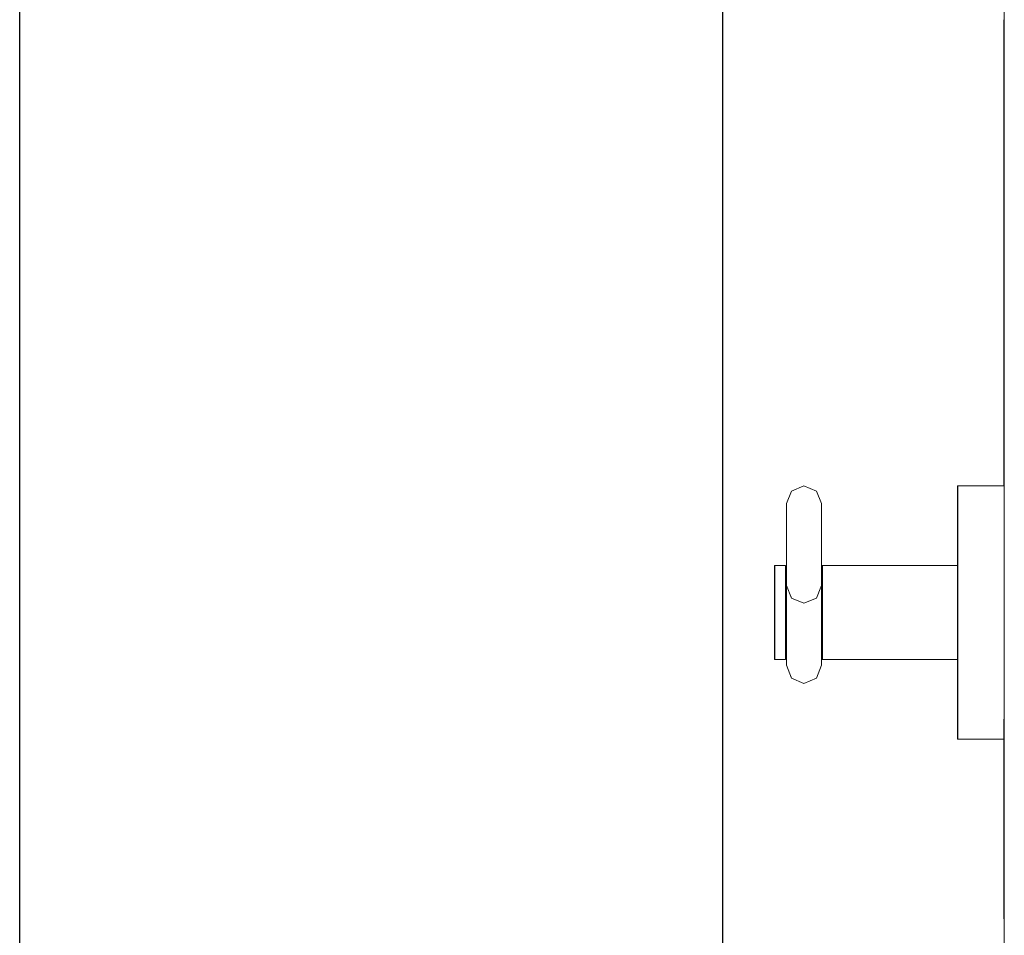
# Model space of a CAD drawing. Header units: millimetres. Extents: x -543656 to -529918, y -2500 to 6290.
# Tile 48 of 58: x -533044 to -532834, y 931 to 1126. Entities that reach past the tile are written whole.
import ezdxf

# ---------------------------------------------------------------- set-up
doc = ezdxf.new("R2010")
doc.units = ezdxf.units.MM
doc.header["$MEASUREMENT"] = 0
doc.linetypes.add('Wipeout_Contour', pattern=[1000, 0, -1000])
for name, color, linetype in [('4 - ZDIVO - STĚNY NOSNÉ.3D', 7, 'Continuous'), ('Otvory – Dveře', 7, 'Continuous'), ('Výplně - Povrchové', 7, 'Continuous')]:
    doc.layers.add(name, color=color, linetype=linetype)

# ---------------------------------------------------------------- blocks, each defined once
blk = doc.blocks.new('Řez_76', base_point=(-1697940.48, 0))
at = {"color": 254, "linetype": 'Wipeout_Contour', "lineweight": 0, "ltscale": 2664784.913895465}
blk.add_wipeout([(-533044.22, 0), (-532894.22, 0), (-532894.22, 2125), (-532894.22, 2200), (-533044.22, 2200)], dxfattribs=at).dxf.layer = 'Výplně - Povrchové'
blk = doc.blocks.new('Řez_83', base_point=(-1697940.48, 0))
at = {"layer": 'Otvory – Dveře', "color": 7, "linetype": 'Continuous', "lineweight": 30}
blk.add_line((-533044.22, 0), (-533044.22, 2200), dxfattribs=at)
at = {"color": 254, "linetype": 'Wipeout_Contour', "lineweight": 0, "ltscale": 20248957.08400734}
blk.add_wipeout([(-532834.22, 2125), (-532894.22, 2125), (-532894.22, 0), (-532834.22, 0), (-532834.22, 873), (-532844.22, 873), (-532844.22, 927), (-532834.22, 927), (-532834.22, 973), (-532844.22, 973), (-532844.22, 990), (-532873.07, 990), (-532873.07, 991.25), (-532873.2, 991.25), (-532873.2, 988.76), (-532874.3, 986.02), (-532876.95, 984.88), (-532879.61, 986.02), (-532880.7, 988.76), (-532880.7, 991.25), (-532880.87, 991.25), (-532880.87, 990), (-532883.22, 990), (-532883.22, 1010), (-532880.87, 1010), (-532880.87, 1008.75), (-532880.7, 1008.75), (-532880.7, 1023.25), (-532879.61, 1025.9), (-532876.95, 1027), (-532874.3, 1025.9), (-532873.2, 1023.25), (-532873.2, 1008.75), (-532873.07, 1008.75), (-532873.07, 1010), (-532844.22, 1010), (-532844.22, 1027), (-532834.22, 1027)], dxfattribs=at).dxf.layer = 'Výplně - Povrchové'
at = {"layer": 'Otvory – Dveře', "color": 181, "linetype": 'Continuous', "lineweight": 30, "true_color": 0x9e3eff}
blk.add_line((-532894.22, 0), (-532894.22, 2125), dxfattribs=at)
at = {"layer": 'Otvory – Dveře', "color": 5, "linetype": 'Continuous', "lineweight": 0, "true_color": 0x1c1cff}
blk.add_line((-532834.32, 1126.41), (-532834.32, 1062.5), dxfattribs=at)
at = {"color": 254, "linetype": 'Wipeout_Contour', "lineweight": 0, "ltscale": 2131506.397507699}
blk.add_wipeout([(-532874.3, 1014.5), (-532874.3, 1020.25), (-532876.95, 1020.82), (-532876.95, 1014.5)], dxfattribs=at).dxf.layer = 'Výplně - Povrchové'
at = {"color": 254, "linetype": 'Wipeout_Contour', "lineweight": 0, "ltscale": 2131536.360673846}
blk.add_wipeout([(-532883.22, 991.91), (-532883.22, 990), (-532883.12, 990), (-532883.12, 991.91)], dxfattribs=at).dxf.layer = 'Výplně - Povrchové'
at = {"color": 254, "linetype": 'Wipeout_Contour', "lineweight": 0, "ltscale": 2131496.43915725}
blk.add_wipeout([(-532873.2, 991.25), (-532873.17, 991.25), (-532873.17, 992.92), (-532873.2, 992.92)], dxfattribs=at).dxf.layer = 'Výplně - Povrchové'
at = {"color": 254, "linetype": 'Wipeout_Contour', "lineweight": 0, "ltscale": 2131506.162599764}
blk.add_wipeout([(-532874.3, 986.02), (-532874.3, 987.55), (-532876.95, 986.54), (-532876.95, 984.88)], dxfattribs=at).dxf.layer = 'Výplně - Povrchové'
at = {"color": 254, "linetype": 'Wipeout_Contour', "lineweight": 0, "ltscale": 2131380.2418194}
blk.add_wipeout([(-532844.22, 973), (-532844.12, 973), (-532844.12, 976.62), (-532844.22, 976.62)], dxfattribs=at).dxf.layer = 'Výplně - Povrchové'
at = {"color": 254, "linetype": 'Wipeout_Contour', "lineweight": 0, "ltscale": 2131517.004088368}
blk.add_wipeout([(-532876.95, 1014.5), (-532876.95, 1020.82), (-532879.61, 1020.25), (-532879.61, 1014.5)], dxfattribs=at).dxf.layer = 'Výplně - Povrchové'
at = {"color": 254, "linetype": 'Wipeout_Contour', "lineweight": 0, "ltscale": 2131536.386437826}
blk.add_wipeout([(-532883.12, 996.91), (-532883.22, 996.91), (-532883.22, 991.91), (-532883.12, 991.91)], dxfattribs=at).dxf.layer = 'Výplně - Povrchové'
at = {"color": 254, "linetype": 'Wipeout_Contour', "lineweight": 0, "ltscale": 3197243.720265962}
blk.add_wipeout([(-532873.2, 993.83), (-532873.2, 993.2), (-532873.2, 992.92), (-532873.17, 992.92), (-532873.17, 997.3), (-532873.2, 997.3)], dxfattribs=at).dxf.layer = 'Výplně - Povrchové'
at = {"color": 254, "linetype": 'Wipeout_Contour', "lineweight": 0, "ltscale": 2131516.76918158}
blk.add_wipeout([(-532876.95, 984.88), (-532876.95, 986.54), (-532879.61, 987.55), (-532879.61, 986.02)], dxfattribs=at).dxf.layer = 'Výplně - Povrchové'
at = {"color": 254, "linetype": 'Wipeout_Contour', "lineweight": 0, "ltscale": 2131380.291464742}
blk.add_wipeout([(-532844.22, 986.5), (-532844.22, 976.62), (-532844.12, 976.62), (-532844.12, 986.5)], dxfattribs=at).dxf.layer = 'Výplně - Povrchové'
at = {"color": 254, "linetype": 'Wipeout_Contour', "lineweight": 0, "ltscale": 2131506.437511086}
blk.add_wipeout([(-532874.3, 1020.25), (-532874.3, 1024.46), (-532876.95, 1025.44), (-532876.95, 1020.82)], dxfattribs=at).dxf.layer = 'Výplně - Povrchové'
at = {"color": 254, "linetype": 'Wipeout_Contour', "lineweight": 0, "ltscale": 2131516.958497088}
blk.add_wipeout([(-532876.95, 1008.18), (-532876.95, 1014.5), (-532879.61, 1014.5), (-532879.61, 1008.75)], dxfattribs=at).dxf.layer = 'Výplně - Povrchové'
at = {"color": 254, "linetype": 'Wipeout_Contour', "lineweight": 0, "ltscale": 2131536.428294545}
blk.add_wipeout([(-532883.22, 1003.09), (-532883.22, 996.91), (-532883.12, 996.91), (-532883.12, 1003.09)], dxfattribs=at).dxf.layer = 'Výplně - Povrchové'
at = {"color": 254, "linetype": 'Wipeout_Contour', "lineweight": 0, "ltscale": 2664370.138806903}
blk.add_wipeout([(-532873.2, 1002.7), (-532873.2, 999.26), (-532873.2, 997.3), (-532873.17, 997.3), (-532873.17, 1002.7)], dxfattribs=at).dxf.layer = 'Výplně - Povrchové'
at = {"color": 254, "linetype": 'Wipeout_Contour', "lineweight": 0, "ltscale": 2131380.378204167}
blk.add_wipeout([(-532844.22, 986.5), (-532844.12, 986.5), (-532844.12, 1000), (-532844.22, 1000)], dxfattribs=at).dxf.layer = 'Výplně - Povrchové'
at = {"color": 254, "linetype": 'Wipeout_Contour', "lineweight": 0, "ltscale": 2131531.860681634}
blk.add_wipeout([(-532883.12, 991.91), (-532883.12, 990), (-532880.97, 990), (-532880.97, 991.91)], dxfattribs=at).dxf.layer = 'Výplně - Povrchové'
at = {"color": 254, "linetype": 'Wipeout_Contour', "lineweight": 0, "ltscale": 2131516.793556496}
blk.add_wipeout([(-532879.61, 992.32), (-532879.61, 987.55), (-532876.95, 986.54), (-532876.95, 991.7)], dxfattribs=at).dxf.layer = 'Výplně - Povrchové'
at = {"color": 254, "linetype": 'Wipeout_Contour', "lineweight": 0, "ltscale": 2131496.169157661}
blk.add_wipeout([(-532873.17, 992.92), (-532873.17, 991.25), (-532873.07, 991.25), (-532873.07, 992.92)], dxfattribs=at).dxf.layer = 'Výplně - Povrchové'
at = {"color": 254, "linetype": 'Wipeout_Contour', "lineweight": 0, "ltscale": 2131360.44185522}
blk.add_wipeout([(-532844.12, 973), (-532834.32, 973), (-532834.32, 976.62), (-532844.12, 976.62)], dxfattribs=at).dxf.layer = 'Výplně - Povrchové'
at = {"layer": 'Otvory – Dveře', "color": 181, "linetype": 'Continuous', "lineweight": 0, "true_color": 0x9e3eff}
for p, q in [((-532883.22, 990), (-532883.12, 990)), ((-532844.22, 973), (-532844.12, 973))]:
    blk.add_line(p, q, dxfattribs=at)
at = {"color": 254, "linetype": 'Wipeout_Contour', "lineweight": 0, "ltscale": 2131517.044091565}
blk.add_wipeout([(-532876.95, 1020.82), (-532876.95, 1025.44), (-532879.61, 1024.46), (-532879.61, 1020.25)], dxfattribs=at).dxf.layer = 'Výplně - Povrchové'
at = {"color": 254, "linetype": 'Wipeout_Contour', "lineweight": 0, "ltscale": 2131506.351916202}
blk.add_wipeout([(-532874.3, 1008.75), (-532874.3, 1014.5), (-532876.95, 1014.5), (-532876.95, 1008.18)], dxfattribs=at).dxf.layer = 'Výplně - Povrchové'
at = {"color": 254, "linetype": 'Wipeout_Contour', "lineweight": 0, "ltscale": 2131380.479546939}
blk.add_wipeout([(-532844.22, 1000), (-532844.12, 1000), (-532844.12, 1013.5), (-532844.22, 1013.5)], dxfattribs=at).dxf.layer = 'Výplně - Povrchové'
at = {"color": 254, "linetype": 'Wipeout_Contour', "lineweight": 0, "ltscale": 2131536.470361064}
blk.add_wipeout([(-532883.22, 1003.09), (-532883.12, 1003.09), (-532883.12, 1008.09), (-532883.22, 1008.09)], dxfattribs=at).dxf.layer = 'Výplně - Povrchové'
at = {"color": 254, "linetype": 'Wipeout_Contour', "lineweight": 0, "ltscale": 2664370.188430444}
blk.add_wipeout([(-532873.2, 1005.75), (-532873.2, 1002.7), (-532873.17, 1002.7), (-532873.17, 1007.08), (-532873.2, 1007.08)], dxfattribs=at).dxf.layer = 'Výplně - Povrchové'
at = {"color": 254, "linetype": 'Wipeout_Contour', "lineweight": 0, "ltscale": 2131531.886445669}
blk.add_wipeout([(-532880.97, 996.91), (-532883.12, 996.91), (-532883.12, 991.91), (-532880.97, 991.91)], dxfattribs=at).dxf.layer = 'Výplně - Povrchové'
at = {"color": 254, "linetype": 'Wipeout_Contour', "lineweight": 0, "ltscale": 2131496.191720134}
blk.add_wipeout([(-532873.17, 997.3), (-532873.17, 992.92), (-532873.07, 992.92), (-532873.07, 997.3)], dxfattribs=at).dxf.layer = 'Výplně - Povrchové'
at = {"color": 254, "linetype": 'Wipeout_Contour', "lineweight": 0, "ltscale": 2131506.186974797}
blk.add_wipeout([(-532876.95, 991.7), (-532876.95, 986.54), (-532874.3, 987.55), (-532874.3, 992.32)], dxfattribs=at).dxf.layer = 'Výplně - Povrchové'
at = {"color": 254, "linetype": 'Wipeout_Contour', "lineweight": 0, "ltscale": 2131360.491480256}
blk.add_wipeout([(-532844.12, 986.5), (-532844.12, 976.62), (-532834.32, 976.62), (-532834.32, 986.5)], dxfattribs=at).dxf.layer = 'Výplně - Povrchové'
at = {"layer": 'Otvory – Dveře', "color": 181, "linetype": 'Continuous', "lineweight": 0, "true_color": 0x9e3eff}
for p, q in [((-532883.22, 990), (-532883.22, 991.91)), ((-532844.22, 973), (-532844.22, 976.62))]:
    blk.add_line(p, q, dxfattribs=at)
at = {"color": 254, "linetype": 'Wipeout_Contour', "lineweight": 0, "ltscale": 2131506.46031619}
blk.add_wipeout([(-532874.3, 1024.46), (-532874.3, 1025.9), (-532876.95, 1027), (-532876.95, 1025.44)], dxfattribs=at).dxf.layer = 'Výplně - Povrchové'
at = {"color": 254, "linetype": 'Wipeout_Contour', "lineweight": 0, "ltscale": 2131380.568338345}
blk.add_wipeout([(-532844.22, 1023.38), (-532844.22, 1013.5), (-532844.12, 1013.5), (-532844.12, 1023.38)], dxfattribs=at).dxf.layer = 'Výplně - Povrchové'
at = {"color": 254, "linetype": 'Wipeout_Contour', "lineweight": 0, "ltscale": 2131524.500075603}
blk.add_wipeout([(-532879.61, 1014.5), (-532879.61, 1020.25), (-532880.7, 1018.87), (-532880.7, 1014.5)], dxfattribs=at).dxf.layer = 'Výplně - Povrchové'
at = {"color": 254, "linetype": 'Wipeout_Contour', "lineweight": 0, "ltscale": 2131498.893522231}
blk.add_wipeout([(-532873.2, 1014.5), (-532873.2, 1018.87), (-532874.3, 1020.25), (-532874.3, 1014.5)], dxfattribs=at).dxf.layer = 'Výplně - Povrchové'
at = {"color": 254, "linetype": 'Wipeout_Contour', "lineweight": 0, "ltscale": 2131536.496464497}
blk.add_wipeout([(-532883.22, 1010), (-532883.22, 1008.09), (-532883.12, 1008.09), (-532883.12, 1010)], dxfattribs=at).dxf.layer = 'Výplně - Povrchové'
at = {"color": 254, "linetype": 'Wipeout_Contour', "lineweight": 0, "ltscale": 2131496.557976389}
blk.add_wipeout([(-532873.17, 1008.75), (-532873.2, 1008.75), (-532873.2, 1007.08), (-532873.17, 1007.08)], dxfattribs=at).dxf.layer = 'Výplně - Povrchové'
at = {"color": 254, "linetype": 'Wipeout_Contour', "lineweight": 0, "ltscale": 2131531.928302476}
blk.add_wipeout([(-532883.12, 1003.09), (-532883.12, 996.91), (-532880.97, 996.91), (-532880.97, 1003.09)], dxfattribs=at).dxf.layer = 'Výplně - Povrchové'
at = {"color": 254, "linetype": 'Wipeout_Contour', "lineweight": 0, "ltscale": 2131496.228356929}
blk.add_wipeout([(-532873.17, 1002.7), (-532873.17, 997.3), (-532873.07, 997.3), (-532873.07, 1002.7)], dxfattribs=at).dxf.layer = 'Výplně - Povrchové'
at = {"color": 254, "linetype": 'Wipeout_Contour', "lineweight": 0, "ltscale": 2131360.578221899}
blk.add_wipeout([(-532844.12, 1000), (-532844.12, 986.5), (-532834.32, 986.5), (-532834.32, 1000)], dxfattribs=at).dxf.layer = 'Výplně - Povrchové'
at = {"color": 254, "linetype": 'Wipeout_Contour', "lineweight": 0, "ltscale": 2131527.360689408}
blk.add_wipeout([(-532880.97, 991.91), (-532880.97, 990), (-532880.87, 990), (-532880.87, 991.91)], dxfattribs=at).dxf.layer = 'Výplně - Povrchové'
at = {"color": 254, "linetype": 'Wipeout_Contour', "lineweight": 0, "ltscale": 2131495.760744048}
blk.add_wipeout([(-532873.07, 991.91), (-532873.07, 990), (-532872.97, 990), (-532872.97, 991.91)], dxfattribs=at).dxf.layer = 'Výplně - Povrchové'
at = {"color": 254, "linetype": 'Wipeout_Contour', "lineweight": 0, "ltscale": 2131340.641885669}
blk.add_wipeout([(-532834.22, 976.62), (-532834.32, 976.62), (-532834.32, 973), (-532834.22, 973)], dxfattribs=at).dxf.layer = 'Výplně - Povrchové'
at = {"layer": 'Otvory – Dveře', "color": 181, "linetype": 'Continuous', "lineweight": 0, "true_color": 0x9e3eff}
for p, q in [((-532883.22, 991.91), (-532883.22, 996.91)), ((-532844.22, 976.62), (-532844.22, 986.5)), ((-532844.12, 973), (-532834.32, 973)), ((-532834.32, 973), (-532834.22, 973))]:
    blk.add_line(p, q, dxfattribs=at)
at = {"color": 254, "linetype": 'Wipeout_Contour', "lineweight": 0, "ltscale": 2131517.066896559}
blk.add_wipeout([(-532876.95, 1025.44), (-532876.95, 1027), (-532879.61, 1025.9), (-532879.61, 1024.46)], dxfattribs=at).dxf.layer = 'Výplně - Povrchové'
at = {"color": 254, "linetype": 'Wipeout_Contour', "lineweight": 0, "ltscale": 2131380.620035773}
blk.add_wipeout([(-532844.12, 1027), (-532844.22, 1027), (-532844.22, 1023.38), (-532844.12, 1023.38)], dxfattribs=at).dxf.layer = 'Výplně - Povrchové'
at = {"color": 254, "linetype": 'Wipeout_Contour', "lineweight": 0, "ltscale": 2131498.927158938}
blk.add_wipeout([(-532873.2, 1018.87), (-532873.2, 1022.08), (-532874.3, 1024.46), (-532874.3, 1020.25)], dxfattribs=at).dxf.layer = 'Výplně - Povrchové'
at = {"color": 254, "linetype": 'Wipeout_Contour', "lineweight": 0, "ltscale": 2131360.679565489}
blk.add_wipeout([(-532834.32, 1013.5), (-532844.12, 1013.5), (-532844.12, 1000), (-532834.32, 1000)], dxfattribs=at).dxf.layer = 'Výplně - Povrchové'
at = {"color": 254, "linetype": 'Wipeout_Contour', "lineweight": 0, "ltscale": 2131531.970369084}
blk.add_wipeout([(-532880.97, 1008.09), (-532883.12, 1008.09), (-532883.12, 1003.09), (-532880.97, 1003.09)], dxfattribs=at).dxf.layer = 'Výplně - Povrchové'
at = {"color": 254, "linetype": 'Wipeout_Contour', "lineweight": 0, "ltscale": 2131496.265154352}
blk.add_wipeout([(-532873.17, 1007.08), (-532873.17, 1002.7), (-532873.07, 1002.7), (-532873.07, 1007.08)], dxfattribs=at).dxf.layer = 'Výplně - Povrchové'
at = {"color": 254, "linetype": 'Wipeout_Contour', "lineweight": 0, "ltscale": 2131527.386453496}
blk.add_wipeout([(-532880.97, 991.91), (-532880.87, 991.91), (-532880.87, 996.91), (-532880.97, 996.91)], dxfattribs=at).dxf.layer = 'Výplně - Povrchové'
at = {"color": 254, "linetype": 'Wipeout_Contour', "lineweight": 0, "ltscale": 2131495.786508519}
blk.add_wipeout([(-532873.07, 991.91), (-532872.97, 991.91), (-532872.97, 996.91), (-532873.07, 996.91)], dxfattribs=at).dxf.layer = 'Výplně - Povrchové'
at = {"color": 254, "linetype": 'Wipeout_Contour', "lineweight": 0, "ltscale": 2131524.282795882}
blk.add_wipeout([(-532879.61, 986.02), (-532879.61, 987.55), (-532880.7, 989.99), (-532880.7, 988.76)], dxfattribs=at).dxf.layer = 'Výplně - Povrchové'
at = {"color": 254, "linetype": 'Wipeout_Contour', "lineweight": 0, "ltscale": 2131340.691531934}
blk.add_wipeout([(-532834.32, 986.5), (-532834.32, 976.62), (-532834.22, 976.62), (-532834.22, 986.5)], dxfattribs=at).dxf.layer = 'Výplně - Povrchové'
at = {"layer": 'Otvory – Dveře', "color": 181, "linetype": 'Continuous', "lineweight": 0, "true_color": 0x9e3eff}
for p, q in [((-532883.22, 996.91), (-532883.22, 1003.09)), ((-532876.95, 984.88), (-532879.61, 986.02))]:
    blk.add_line(p, q, dxfattribs=at)
at = {"layer": 'Otvory – Dveře', "color": 5, "linetype": 'Continuous', "lineweight": 0, "true_color": 0x1c1cff}
blk.add_line((-532834.32, 934.68), (-532834.32, 977.28), dxfattribs=at)
at = {"color": 254, "linetype": 'Wipeout_Contour', "lineweight": 0, "ltscale": 2131498.946604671}
blk.add_wipeout([(-532873.2, 1022.08), (-532873.2, 1023.25), (-532874.3, 1025.9), (-532874.3, 1024.46)], dxfattribs=at).dxf.layer = 'Výplně - Povrchové'
at = {"color": 254, "linetype": 'Wipeout_Contour', "lineweight": 0, "ltscale": 2131524.533711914}
blk.add_wipeout([(-532879.61, 1020.25), (-532879.61, 1024.46), (-532880.7, 1022.08), (-532880.7, 1018.87)], dxfattribs=at).dxf.layer = 'Výplně - Povrchové'
at = {"color": 254, "linetype": 'Wipeout_Contour', "lineweight": 0, "ltscale": 2131360.768356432}
blk.add_wipeout([(-532844.12, 1023.38), (-532844.12, 1013.5), (-532834.32, 1013.5), (-532834.32, 1023.38)], dxfattribs=at).dxf.layer = 'Výplně - Povrchové'
at = {"color": 254, "linetype": 'Wipeout_Contour', "lineweight": 0, "ltscale": 2131531.996472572}
blk.add_wipeout([(-532883.12, 1010), (-532883.12, 1008.09), (-532880.97, 1008.09), (-532880.97, 1010)], dxfattribs=at).dxf.layer = 'Výplně - Povrchové'
at = {"color": 254, "linetype": 'Wipeout_Contour', "lineweight": 0, "ltscale": 2131496.287976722}
blk.add_wipeout([(-532873.17, 1008.75), (-532873.17, 1007.08), (-532873.07, 1007.08), (-532873.07, 1008.75)], dxfattribs=at).dxf.layer = 'Výplně - Povrchové'
at = {"color": 254, "linetype": 'Wipeout_Contour', "lineweight": 0, "ltscale": 2131527.428310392}
blk.add_wipeout([(-532880.97, 1003.09), (-532880.97, 996.91), (-532880.87, 996.91), (-532880.87, 1003.09)], dxfattribs=at).dxf.layer = 'Výplně - Povrchové'
at = {"color": 254, "linetype": 'Wipeout_Contour', "lineweight": 0, "ltscale": 2131495.828366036}
blk.add_wipeout([(-532873.07, 1003.09), (-532873.07, 996.91), (-532872.97, 996.91), (-532872.97, 1003.09)], dxfattribs=at).dxf.layer = 'Výplně - Povrchové'
at = {"color": 254, "linetype": 'Wipeout_Contour', "lineweight": 0, "ltscale": 2131340.77827297}
blk.add_wipeout([(-532834.22, 1000), (-532834.32, 1000), (-532834.32, 986.5), (-532834.22, 986.5)], dxfattribs=at).dxf.layer = 'Výplně - Povrchové'
at = {"color": 254, "linetype": 'Wipeout_Contour', "lineweight": 0, "ltscale": 2131526.969104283}
blk.add_wipeout([(-532880.87, 992.92), (-532880.87, 991.25), (-532880.77, 991.25), (-532880.77, 992.92)], dxfattribs=at).dxf.layer = 'Výplně - Povrchové'
at = {"color": 254, "linetype": 'Wipeout_Contour', "lineweight": 0, "ltscale": 2131438.060843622}
blk.add_wipeout([(-532872.97, 991.91), (-532872.97, 990), (-532844.22, 990), (-532844.22, 991.91)], dxfattribs=at).dxf.layer = 'Výplně - Povrchové'
at = {"layer": 'Otvory – Dveře', "color": 181, "linetype": 'Continuous', "lineweight": 0, "true_color": 0x9e3eff}
for p, q in [((-532874.3, 1025.9), (-532876.95, 1027)), ((-532873.2, 1023.25), (-532874.3, 1025.9)), ((-532873.2, 1022.08), (-532873.2, 1023.25)), ((-532873.2, 1018.87), (-532873.2, 1022.08)), ((-532883.22, 1008.09), (-532883.22, 1010)), ((-532883.22, 1010), (-532883.12, 1010)), ((-532883.22, 1003.09), (-532883.22, 1008.09))]:
    blk.add_line(p, q, dxfattribs=at)
at = {"color": 254, "linetype": 'Wipeout_Contour', "lineweight": 0, "ltscale": 2131360.820075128}
blk.add_wipeout([(-532844.12, 1027), (-532844.12, 1023.38), (-532834.32, 1023.38), (-532834.32, 1027)], dxfattribs=at).dxf.layer = 'Výplně - Povrchové'
at = {"color": 254, "linetype": 'Wipeout_Contour', "lineweight": 0, "ltscale": 2131524.553157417}
blk.add_wipeout([(-532879.61, 1024.46), (-532879.61, 1025.9), (-532880.7, 1023.25), (-532880.7, 1022.08)], dxfattribs=at).dxf.layer = 'Výplně - Povrchové'
at = {"color": 254, "linetype": 'Wipeout_Contour', "lineweight": 0, "ltscale": 2131340.879617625}
blk.add_wipeout([(-532834.22, 1013.5), (-532834.32, 1013.5), (-532834.32, 1000), (-532834.22, 1000)], dxfattribs=at).dxf.layer = 'Výplně - Povrchové'
at = {"color": 254, "linetype": 'Wipeout_Contour', "lineweight": 0, "ltscale": 2131527.470377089}
blk.add_wipeout([(-532880.87, 1008.09), (-532880.97, 1008.09), (-532880.97, 1003.09), (-532880.87, 1003.09)], dxfattribs=at).dxf.layer = 'Výplně - Povrchové'
at = {"color": 254, "linetype": 'Wipeout_Contour', "lineweight": 0, "ltscale": 2131495.870433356}
blk.add_wipeout([(-532872.97, 1008.09), (-532873.07, 1008.09), (-532873.07, 1003.09), (-532872.97, 1003.09)], dxfattribs=at).dxf.layer = 'Výplně - Povrchové'
at = {"color": 254, "linetype": 'Wipeout_Contour', "lineweight": 0, "ltscale": 2131526.99166643}
blk.add_wipeout([(-532880.87, 997.3), (-532880.87, 992.92), (-532880.77, 992.92), (-532880.77, 997.3)], dxfattribs=at).dxf.layer = 'Výplně - Povrchové'
at = {"color": 254, "linetype": 'Wipeout_Contour', "lineweight": 0, "ltscale": 2131438.086608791}
blk.add_wipeout([(-532872.97, 991.91), (-532844.22, 991.91), (-532844.22, 996.91), (-532872.97, 996.91)], dxfattribs=at).dxf.layer = 'Výplně - Povrchové'
at = {"color": 254, "linetype": 'Wipeout_Contour', "lineweight": 0, "ltscale": 2131498.676239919}
blk.add_wipeout([(-532873.2, 988.76), (-532873.2, 989.99), (-532874.3, 987.55), (-532874.3, 986.02)], dxfattribs=at).dxf.layer = 'Výplně - Povrchové'
at = {"layer": 'Otvory – Dveře', "color": 181, "linetype": 'Continuous', "lineweight": 0, "true_color": 0x9e3eff}
for p, q in [((-532876.95, 1027), (-532879.61, 1025.9)), ((-532844.22, 1023.38), (-532844.22, 1027)), ((-532844.22, 1027), (-532844.12, 1027)), ((-532879.61, 1025.9), (-532880.7, 1023.25)), ((-532880.7, 1022.08), (-532880.7, 1023.25)), ((-532844.22, 1013.5), (-532844.22, 1023.38)), ((-532880.7, 1018.87), (-532880.7, 1022.08)), ((-532874.3, 986.02), (-532876.95, 984.88))]:
    blk.add_line(p, q, dxfattribs=at)
at = {"color": 254, "linetype": 'Wipeout_Contour', "lineweight": 0, "ltscale": 2131340.96841068}
blk.add_wipeout([(-532834.32, 1023.38), (-532834.32, 1013.5), (-532834.22, 1013.5), (-532834.22, 1023.38)], dxfattribs=at).dxf.layer = 'Výplně - Povrchové'
at = {"color": 254, "linetype": 'Wipeout_Contour', "lineweight": 0, "ltscale": 2131527.496480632}
blk.add_wipeout([(-532880.97, 1010), (-532880.97, 1008.09), (-532880.87, 1008.09), (-532880.87, 1010)], dxfattribs=at).dxf.layer = 'Výplně - Povrchové'
at = {"color": 254, "linetype": 'Wipeout_Contour', "lineweight": 0, "ltscale": 2131495.896537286}
blk.add_wipeout([(-532873.07, 1010), (-532873.07, 1008.09), (-532872.97, 1008.09), (-532872.97, 1010)], dxfattribs=at).dxf.layer = 'Výplně - Povrchové'
at = {"color": 254, "linetype": 'Wipeout_Contour', "lineweight": 0, "ltscale": 2131527.028302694}
blk.add_wipeout([(-532880.87, 1002.7), (-532880.87, 997.3), (-532880.77, 997.3), (-532880.77, 1002.7)], dxfattribs=at).dxf.layer = 'Výplně - Povrchové'
at = {"color": 254, "linetype": 'Wipeout_Contour', "lineweight": 0, "ltscale": 2664283.785602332}
blk.add_wipeout([(-532844.22, 1003.09), (-532872.97, 1003.09), (-532872.97, 996.91), (-532844.22, 996.91), (-532844.22, 1000)], dxfattribs=at).dxf.layer = 'Výplně - Povrchové'
at = {"color": 254, "linetype": 'Wipeout_Contour', "lineweight": 0, "ltscale": 2131498.697502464}
blk.add_wipeout([(-532874.3, 992.32), (-532874.3, 987.55), (-532873.2, 989.99), (-532873.2, 993.83)], dxfattribs=at).dxf.layer = 'Výplně - Povrchové'
at = {"color": 254, "linetype": 'Wipeout_Contour', "lineweight": 0, "ltscale": 2131526.639104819}
blk.add_wipeout([(-532880.77, 992.92), (-532880.77, 991.25), (-532880.7, 991.25), (-532880.7, 992.92)], dxfattribs=at).dxf.layer = 'Výplně - Povrchové'
at = {"layer": 'Otvory – Dveře', "color": 181, "linetype": 'Continuous', "lineweight": 0, "true_color": 0x9e3eff}
for p, q in [((-532844.22, 986.5), (-532844.22, 1000)), ((-532873.2, 991.25), (-532873.17, 991.25)), ((-532873.17, 991.25), (-532873.07, 991.25)), ((-532873.2, 988.76), (-532873.2, 989.99)), ((-532873.07, 990), (-532872.97, 990)), ((-532872.97, 990), (-532844.22, 990)), ((-532873.2, 988.76), (-532874.3, 986.02))]:
    blk.add_line(p, q, dxfattribs=at)
at = {"color": 254, "linetype": 'Wipeout_Contour', "lineweight": 0, "ltscale": 2131341.020109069}
blk.add_wipeout([(-532834.32, 1023.38), (-532834.22, 1023.38), (-532834.22, 1027), (-532834.32, 1027)], dxfattribs=at).dxf.layer = 'Výplně - Povrchové'
at = {"color": 254, "linetype": 'Wipeout_Contour', "lineweight": 0, "ltscale": 2131438.170535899}
blk.add_wipeout([(-532872.97, 1003.09), (-532844.22, 1003.09), (-532844.22, 1008.09), (-532872.97, 1008.09)], dxfattribs=at).dxf.layer = 'Výplně - Povrchové'
at = {"color": 254, "linetype": 'Wipeout_Contour', "lineweight": 0, "ltscale": 2131527.065099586}
blk.add_wipeout([(-532880.87, 1007.08), (-532880.87, 1002.7), (-532880.77, 1002.7), (-532880.77, 1007.08)], dxfattribs=at).dxf.layer = 'Výplně - Povrchové'
at = {"color": 254, "linetype": 'Wipeout_Contour', "lineweight": 0, "ltscale": 3197290.920180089}
blk.add_wipeout([(-532880.7, 997.3), (-532880.77, 997.3), (-532880.77, 992.92), (-532880.7, 992.92), (-532880.7, 993.2), (-532880.7, 993.83)], dxfattribs=at).dxf.layer = 'Výplně - Povrchové'
at = {"layer": 'Otvory – Dveře', "color": 181, "linetype": 'Continuous', "lineweight": 0, "true_color": 0x9e3eff}
for p, q in [((-532834.22, 2125), (-532834.22, 0)), ((-532844.12, 1027), (-532834.32, 1027)), ((-532834.32, 1027), (-532834.22, 1027))]:
    blk.add_line(p, q, dxfattribs=at)
at = {"layer": 'Otvory – Dveře', "color": 5, "linetype": 'Continuous', "lineweight": 0, "true_color": 0x1c1cff}
blk.add_line((-532834.32, 1027), (-532834.32, 1062.5), dxfattribs=at)
at = {"color": 254, "linetype": 'Wipeout_Contour', "lineweight": 0, "ltscale": 2131527.087921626}
blk.add_wipeout([(-532880.87, 1008.75), (-532880.87, 1007.08), (-532880.77, 1007.08), (-532880.77, 1008.75)], dxfattribs=at).dxf.layer = 'Výplně - Povrchové'
at = {"color": 254, "linetype": 'Wipeout_Contour', "lineweight": 0, "ltscale": 2131438.196640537}
blk.add_wipeout([(-532872.97, 1010), (-532872.97, 1008.09), (-532844.22, 1008.09), (-532844.22, 1010)], dxfattribs=at).dxf.layer = 'Výplně - Povrchové'
at = {"color": 254, "linetype": 'Wipeout_Contour', "lineweight": 0, "ltscale": 2131498.775354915}
blk.add_wipeout([(-532873.2, 999.26), (-532873.2, 1005.75), (-532874.3, 1003.1), (-532874.3, 997.47)], dxfattribs=at).dxf.layer = 'Výplně - Povrchové'
at = {"color": 254, "linetype": 'Wipeout_Contour', "lineweight": 0, "ltscale": 2664408.838738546}
blk.add_wipeout([(-532880.7, 1002.7), (-532880.77, 1002.7), (-532880.77, 997.3), (-532880.7, 997.3), (-532880.7, 999.26)], dxfattribs=at).dxf.layer = 'Výplně - Povrchové'
at = {"color": 254, "linetype": 'Wipeout_Contour', "lineweight": 0, "ltscale": 2131524.304058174}
blk.add_wipeout([(-532880.7, 993.83), (-532880.7, 989.99), (-532879.61, 987.55), (-532879.61, 992.32)], dxfattribs=at).dxf.layer = 'Výplně - Povrchové'
at = {"layer": 'Otvory – Dveře', "color": 181, "linetype": 'Continuous', "lineweight": 0, "true_color": 0x9e3eff}
for p, q in [((-532844.22, 1000), (-532844.22, 1013.5)), ((-532880.87, 991.25), (-532880.77, 991.25)), ((-532880.77, 991.25), (-532880.7, 991.25)), ((-532883.12, 990), (-532880.97, 990)), ((-532880.97, 990), (-532880.87, 990)), ((-532880.7, 988.76), (-532880.7, 989.99)), ((-532879.61, 986.02), (-532880.7, 988.76))]:
    blk.add_line(p, q, dxfattribs=at)
at = {"color": 254, "linetype": 'Wipeout_Contour', "lineweight": 0, "ltscale": 2664408.891080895}
blk.add_wipeout([(-532880.7, 1007.08), (-532880.77, 1007.08), (-532880.77, 1002.7), (-532880.7, 1002.7), (-532880.7, 1006.92)], dxfattribs=at).dxf.layer = 'Výplně - Povrchové'
at = {"color": 254, "linetype": 'Wipeout_Contour', "lineweight": 0, "ltscale": 2131526.757922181}
blk.add_wipeout([(-532880.77, 1008.75), (-532880.77, 1007.08), (-532880.7, 1007.08), (-532880.7, 1008.75)], dxfattribs=at).dxf.layer = 'Výplně - Povrchové'
at = {"color": 254, "linetype": 'Wipeout_Contour', "lineweight": 0, "ltscale": 2131524.381909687}
blk.add_wipeout([(-532879.61, 997.47), (-532879.61, 1003.1), (-532880.7, 1005.75), (-532880.7, 999.26)], dxfattribs=at).dxf.layer = 'Výplně - Povrchové'
at = {"color": 254, "linetype": 'Wipeout_Contour', "lineweight": 0, "ltscale": 2131516.870198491}
blk.add_wipeout([(-532876.95, 996.73), (-532876.95, 1002), (-532879.61, 1003.1), (-532879.61, 997.47)], dxfattribs=at).dxf.layer = 'Výplně - Povrchové'
at = {"color": 254, "linetype": 'Wipeout_Contour', "lineweight": 0, "ltscale": 2131506.263617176}
blk.add_wipeout([(-532874.3, 997.47), (-532874.3, 1003.1), (-532876.95, 1002), (-532876.95, 996.73)], dxfattribs=at).dxf.layer = 'Výplně - Povrchové'
at = {"color": 254, "linetype": 'Wipeout_Contour', "lineweight": 0, "ltscale": 2131524.339479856}
blk.add_wipeout([(-532879.61, 992.32), (-532879.61, 997.47), (-532880.7, 999.26), (-532880.7, 993.83)], dxfattribs=at).dxf.layer = 'Výplně - Povrchové'
at = {"layer": 'Otvory – Dveře', "color": 181, "linetype": 'Continuous', "lineweight": 0, "true_color": 0x9e3eff}
for p, q in [((-532880.7, 993.83), (-532880.7, 999.26)), ((-532880.87, 991.91), (-532880.87, 996.91)), ((-532880.7, 989.99), (-532880.7, 993.83)), ((-532880.87, 990), (-532880.87, 991.91))]:
    blk.add_line(p, q, dxfattribs=at)
at = {"color": 254, "linetype": 'Wipeout_Contour', "lineweight": 0, "ltscale": 2131506.312321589}
blk.add_wipeout([(-532874.3, 1004.54), (-532874.3, 1008.75), (-532876.95, 1008.18), (-532876.95, 1003.56)], dxfattribs=at).dxf.layer = 'Výplně - Povrchové'
at = {"color": 254, "linetype": 'Wipeout_Contour', "lineweight": 0, "ltscale": 2131498.73292457}
blk.add_wipeout([(-532873.2, 993.83), (-532873.2, 999.26), (-532874.3, 997.47), (-532874.3, 992.32)], dxfattribs=at).dxf.layer = 'Výplně - Povrchové'
at = {"color": 254, "linetype": 'Wipeout_Contour', "lineweight": 0, "ltscale": 2131516.83081739}
blk.add_wipeout([(-532876.95, 991.7), (-532876.95, 996.73), (-532879.61, 997.47), (-532879.61, 992.32)], dxfattribs=at).dxf.layer = 'Výplně - Povrchové'
at = {"layer": 'Otvory – Dveře', "color": 181, "linetype": 'Continuous', "lineweight": 0, "true_color": 0x9e3eff}
for p, q in [((-532873.2, 993.83), (-532873.2, 999.26)), ((-532873.07, 991.91), (-532873.07, 996.91)), ((-532873.2, 989.99), (-532873.2, 993.83)), ((-532873.07, 990), (-532873.07, 991.91))]:
    blk.add_line(p, q, dxfattribs=at)
at = {"color": 254, "linetype": 'Wipeout_Contour', "lineweight": 0, "ltscale": 2131498.855888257}
blk.add_wipeout([(-532873.2, 1010.12), (-532873.2, 1014.5), (-532874.3, 1014.5), (-532874.3, 1008.75)], dxfattribs=at).dxf.layer = 'Výplně - Povrchové'
at = {"color": 254, "linetype": 'Wipeout_Contour', "lineweight": 0, "ltscale": 2131516.918902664}
blk.add_wipeout([(-532876.95, 1003.56), (-532876.95, 1008.18), (-532879.61, 1008.75), (-532879.61, 1004.54)], dxfattribs=at).dxf.layer = 'Výplně - Povrchové'
at = {"color": 254, "linetype": 'Wipeout_Contour', "lineweight": 0, "ltscale": 2131506.224235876}
blk.add_wipeout([(-532874.3, 992.32), (-532874.3, 997.47), (-532876.95, 996.73), (-532876.95, 991.7)], dxfattribs=at).dxf.layer = 'Výplně - Povrchové'
at = {"layer": 'Otvory – Dveře', "color": 181, "linetype": 'Continuous', "lineweight": 0, "true_color": 0x9e3eff}
blk.add_line((-532873.2, 1014.5), (-532873.2, 1018.87), dxfattribs=at)
at = {"color": 254, "linetype": 'Wipeout_Contour', "lineweight": 0, "ltscale": 2131524.462442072}
blk.add_wipeout([(-532879.61, 1008.75), (-532879.61, 1014.5), (-532880.7, 1014.5), (-532880.7, 1010.12)], dxfattribs=at).dxf.layer = 'Výplně - Povrchové'
at = {"color": 254, "linetype": 'Wipeout_Contour', "lineweight": 0, "ltscale": 2131516.896498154}
blk.add_wipeout([(-532876.95, 1002), (-532876.95, 1003.56), (-532879.61, 1004.54), (-532879.61, 1003.1)], dxfattribs=at).dxf.layer = 'Výplně - Povrchové'
at = {"layer": 'Otvory – Dveře', "color": 181, "linetype": 'Continuous', "lineweight": 0, "true_color": 0x9e3eff}
blk.add_line((-532880.7, 1014.5), (-532880.7, 1018.87), dxfattribs=at)
at = {"color": 254, "linetype": 'Wipeout_Contour', "lineweight": 0, "ltscale": 2131524.429096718}
blk.add_wipeout([(-532879.61, 1004.54), (-532879.61, 1008.75), (-532880.7, 1010.12), (-532880.7, 1006.92)], dxfattribs=at).dxf.layer = 'Výplně - Povrchové'
at = {"color": 254, "linetype": 'Wipeout_Contour', "lineweight": 0, "ltscale": 2131506.289916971}
blk.add_wipeout([(-532874.3, 1003.1), (-532874.3, 1004.54), (-532876.95, 1003.56), (-532876.95, 1002)], dxfattribs=at).dxf.layer = 'Výplně - Povrchové'
at = {"layer": 'Otvory – Dveře', "color": 181, "linetype": 'Continuous', "lineweight": 0, "true_color": 0x9e3eff}
for p, q in [((-532880.7, 1010.12), (-532880.7, 1014.5)), ((-532883.12, 1010), (-532880.97, 1010)), ((-532880.97, 1010), (-532880.87, 1010)), ((-532880.87, 1008.09), (-532880.87, 1010)), ((-532880.87, 1008.75), (-532880.77, 1008.75)), ((-532880.77, 1008.75), (-532880.7, 1008.75))]:
    blk.add_line(p, q, dxfattribs=at)
at = {"color": 254, "linetype": 'Wipeout_Contour', "lineweight": 0, "ltscale": 2131498.82254251}
blk.add_wipeout([(-532873.2, 1006.92), (-532873.2, 1010.12), (-532874.3, 1008.75), (-532874.3, 1004.54)], dxfattribs=at).dxf.layer = 'Výplně - Povrchové'
at = {"color": 254, "linetype": 'Wipeout_Contour', "lineweight": 0, "ltscale": 2131524.40994311}
blk.add_wipeout([(-532879.61, 1003.1), (-532879.61, 1004.54), (-532880.7, 1006.92), (-532880.7, 1005.75)], dxfattribs=at).dxf.layer = 'Výplně - Povrchové'
at = {"layer": 'Otvory – Dveře', "color": 181, "linetype": 'Continuous', "lineweight": 0, "true_color": 0x9e3eff}
for p, q in [((-532873.2, 1010.12), (-532873.2, 1014.5)), ((-532880.7, 1006.92), (-532880.7, 1010.12)), ((-532880.87, 1003.09), (-532880.87, 1008.09)), ((-532873.2, 1008.75), (-532873.17, 1008.75)), ((-532873.17, 1008.75), (-532873.07, 1008.75)), ((-532873.07, 1008.09), (-532873.07, 1010)), ((-532873.07, 1010), (-532872.97, 1010)), ((-532872.97, 1010), (-532844.22, 1010)), ((-532880.7, 1005.75), (-532880.7, 1006.92)), ((-532880.7, 999.26), (-532880.7, 1005.75)), ((-532879.61, 1003.1), (-532880.7, 1005.75)), ((-532880.87, 996.91), (-532880.87, 1003.09)), ((-532876.95, 1002), (-532879.61, 1003.1))]:
    blk.add_line(p, q, dxfattribs=at)
at = {"color": 254, "linetype": 'Wipeout_Contour', "lineweight": 0, "ltscale": 2131498.803388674}
blk.add_wipeout([(-532873.2, 1005.75), (-532873.2, 1006.92), (-532874.3, 1004.54), (-532874.3, 1003.1)], dxfattribs=at).dxf.layer = 'Výplně - Povrchové'
at = {"layer": 'Otvory – Dveře', "color": 181, "linetype": 'Continuous', "lineweight": 0, "true_color": 0x9e3eff}
for p, q in [((-532873.2, 1006.92), (-532873.2, 1010.12)), ((-532873.07, 1003.09), (-532873.07, 1008.09)), ((-532873.2, 1005.75), (-532873.2, 1006.92)), ((-532873.2, 1005.75), (-532874.3, 1003.1)), ((-532873.2, 999.26), (-532873.2, 1005.75)), ((-532874.3, 1003.1), (-532876.95, 1002)), ((-532873.07, 996.91), (-532873.07, 1003.09))]:
    blk.add_line(p, q, dxfattribs=at)

msp = doc.modelspace()

# ---------------------------------------------------------------- block references
at = {"layer": '4 - ZDIVO - STĚNY NOSNÉ.3D', "lineweight": 0}
msp.add_blockref('Řez_76', (-1697940.48, 0), dxfattribs=at)

# ---------------------------------------------------------------- next in the draw order: block references
at = {"layer": 'Otvory – Dveře', "lineweight": 0}
msp.add_blockref('Řez_83', (-1697940.48, 0), dxfattribs=at)

doc.saveas('drawing.dxf')
